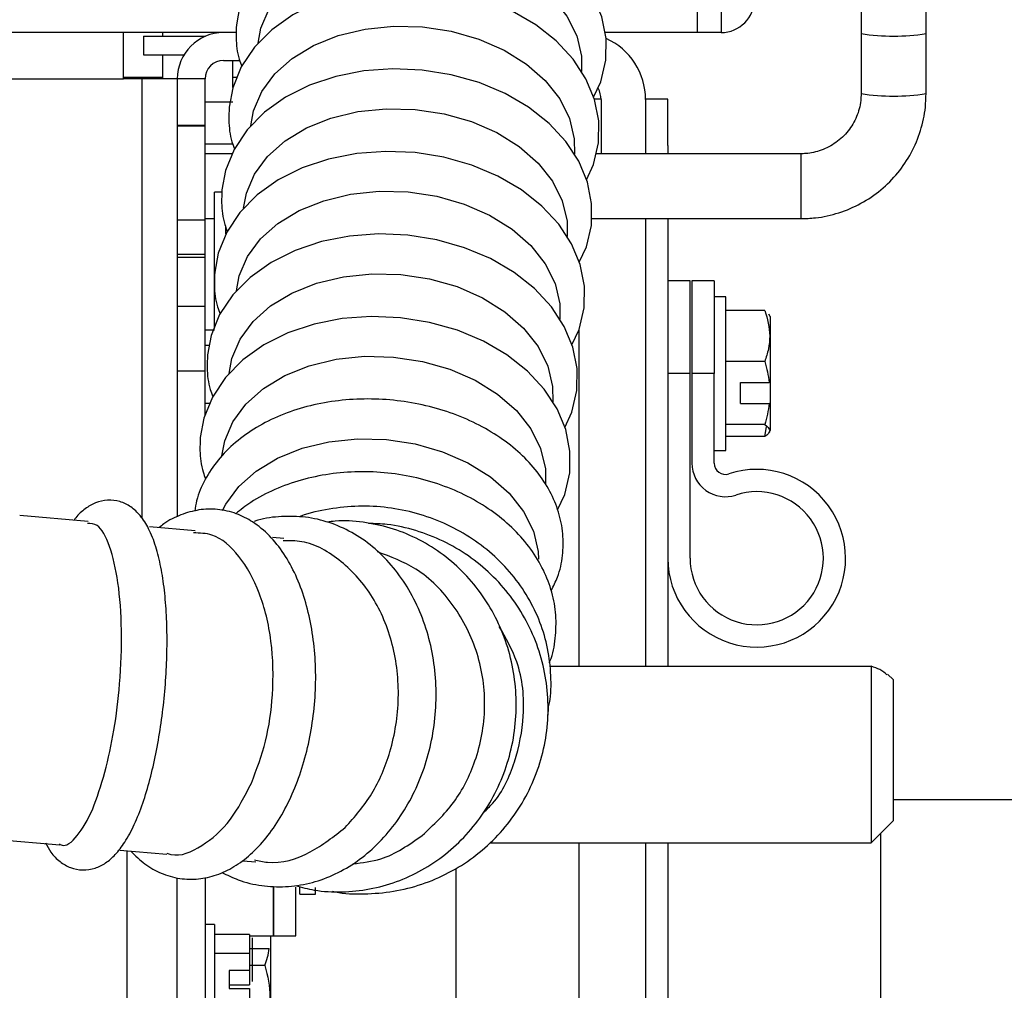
# Model space of a CAD drawing. Header units: inches. Extents: x 170 to 284, y 215 to 248.
# Tile 66 of 202: x 182.4361 to 182.5261, y 224.3385 to 224.4272. Entities that reach past the tile are written whole.
import ezdxf

# ---------------------------------------------------------------- set-up
doc = ezdxf.new("R2010")
doc.units = ezdxf.units.IN
doc.header["$LTSCALE"] = 0.25
doc.header["$MEASUREMENT"] = 0
doc.layers.add('ANNOTATIONS', color=1, linetype='Continuous')
doc.layers.add('RH BENCH MOUNT', color=7, linetype='Continuous')
doc.styles.add('ARIAL', font='arial.ttf', dxfattribs={"height": 0.09375})
doc.dimstyles.new('STANDARD$0', dxfattribs={"dimtxt": 0.09375, "dimasz": 0.09375, "dimexe": 0.03125, "dimexo": 0.046875, "dimgap": 0.09, "dimtad": 0, "dimtih": 1, "dimtoh": 1, "dimdec": 4, "dimzin": 0, "dimdsep": 46, "dimtxsty": 'ARIAL', "dimcen": 0.09, "dimadec": 0, "dimazin": 0, "dimtfac": 1, "dimtdec": 4, "dimtofl": 0, "dimtmove": 0, "dimatfit": 1, "dimfxl": 1, "dimtolj": 1, "dimtzin": 0, "dimarcsym": 0})

# ---------------------------------------------------------------- blocks, each defined once
blk = doc.blocks.new('*D34')
at = {"layer": 'ANNOTATIONS', "color": 0, "lineweight": -2, "transparency": 16777216}
for p, q in [((182.0619612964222, 225.1031551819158), (182.0619612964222, 225.3047460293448)), ((182.6176742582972, 224.2929873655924), (182.6176742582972, 225.3047460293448)), ((181.9682112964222, 225.2734960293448), (181.8744612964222, 225.2734960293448)), ((182.7114242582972, 225.2734960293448), (182.8051742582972, 225.2734960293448))]:
    blk.add_line(p, q, dxfattribs=at)
at = {"layer": 'ANNOTATIONS', "color": 0, "transparency": 16777216}
for points in [[(181.9682112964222, 225.2891210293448), (181.9682112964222, 225.2578710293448), (182.0619612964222, 225.2734960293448)], [(182.7114242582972, 225.2891210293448), (182.7114242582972, 225.2578710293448), (182.6176742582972, 225.2734960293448)]]:
    blk.add_solid(points, dxfattribs=at)
at = {"layer": 'defpoints', "color": 0, "transparency": 16777216}
for p in [(182.6176742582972, 225.2734960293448), (182.0619612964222, 225.0562801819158), (182.6176742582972, 224.2461123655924)]:
    blk.add_point(p, dxfattribs=at)
at = {"layer": 'ANNOTATIONS', "color": 0, "transparency": 16777216, "insert": (183.0954961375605, 225.2734960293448), "char_height": 0.09375, "attachment_point": 5, "style": 'ARIAL'}
blk.add_mtext('\\A1;24 1/2"', dxfattribs=at)

msp = doc.modelspace()

# ---------------------------------------------------------------- linework, layer by layer
at = {"layer": 'RH BENCH MOUNT'}
for p, q in [((182.5129843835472, 224.4320569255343), (182.5129843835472, 224.425942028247)), ((182.5189184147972, 224.425942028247), (182.5189184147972, 224.4320569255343)), ((182.4979933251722, 224.4290850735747), (182.4979933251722, 224.4260400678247)), ((182.5001906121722, 224.4280678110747), (182.5001906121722, 224.4260400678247)), ((182.4455873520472, 224.4260400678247), (182.2811299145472, 224.4260400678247)), ((182.455890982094, 224.4260400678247), (182.4455873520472, 224.4260400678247)), ((182.4455873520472, 224.4218014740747), (182.4455873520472, 224.4260400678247)), ((182.4474218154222, 224.4257009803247), (182.4474218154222, 224.4240055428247)), ((182.4474218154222, 224.4257009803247), (182.4530815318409, 224.4257009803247)), ((182.4491511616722, 224.4260400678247), (182.4491511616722, 224.4257009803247)), ((182.4979933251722, 224.4260400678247), (182.4895758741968, 224.4260400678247)), ((182.5001906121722, 224.4260400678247), (182.4979933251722, 224.4260400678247)), ((182.5129843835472, 224.425942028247), (182.5129843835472, 224.4204623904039)), ((182.5189184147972, 224.4204623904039), (182.5189184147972, 224.425942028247)), ((182.4474218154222, 224.4240055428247), (182.4511222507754, 224.4240055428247)), ((182.4491511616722, 224.4240055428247), (182.4491511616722, 224.4218014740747)), ((182.4547427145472, 224.4234969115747), (182.4562003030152, 224.4234969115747)), ((182.4555938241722, 224.4210259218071), (182.4555938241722, 224.4234969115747)), ((182.2811299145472, 224.4218014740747), (182.4455873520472, 224.4218014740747)), ((182.4455873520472, 224.4219631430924), (182.4491511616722, 224.4219631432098)), ((182.4472827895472, 224.4218014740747), (182.4455873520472, 224.4218014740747)), ((182.4505041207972, 224.4218014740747), (182.4472827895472, 224.4218014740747)), ((182.4472827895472, 224.3816200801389), (182.4472827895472, 224.4218014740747)), ((182.4530472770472, 224.4218014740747), (182.4505041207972, 224.4218014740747)), ((182.4505041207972, 224.4218014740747), (182.4505041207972, 224.3817758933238)), ((182.4530472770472, 224.4175628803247), (182.4530472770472, 224.4218014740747)), ((182.4555938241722, 224.4219631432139), (182.4559720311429, 224.4219631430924)), ((182.4892197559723, 224.4199625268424), (182.4886157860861, 224.4199625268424)), ((182.4892200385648, 224.4199286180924), (182.4892200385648, 224.4149636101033)), ((182.4953236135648, 224.4199625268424), (182.4932890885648, 224.4199625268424)), ((182.4932890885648, 224.4199286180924), (182.4932890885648, 224.4149636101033)), ((182.4953236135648, 224.4157239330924), (182.4953236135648, 224.4199625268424)), ((182.4555938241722, 224.4196753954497), (182.4530472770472, 224.4196753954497)), ((182.4505041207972, 224.4175628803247), (182.4530472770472, 224.4175628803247)), ((182.4530472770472, 224.4174728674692), (182.4505041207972, 224.4174728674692)), ((182.4530472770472, 224.3910793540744), (182.4530472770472, 224.4175628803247)), ((182.4530472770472, 224.4158595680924), (182.4555733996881, 224.4158595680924)), ((182.4953236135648, 224.4157239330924), (182.4953236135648, 224.4149636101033)), ((182.4555319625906, 224.4149636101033), (182.4530472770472, 224.4149636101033)), ((182.5074742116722, 224.4149636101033), (182.4887672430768, 224.4149636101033)), ((182.5074742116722, 224.4149636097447), (182.5074742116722, 224.409029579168)), ((182.4545792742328, 224.4114423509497), (182.4538949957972, 224.4114423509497)), ((182.4538949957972, 224.3990055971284), (182.4538949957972, 224.4114423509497)), ((182.4505041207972, 224.408922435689), (182.4530472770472, 224.408922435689)), ((182.4530472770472, 224.4090295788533), (182.4538949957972, 224.4090295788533)), ((182.4549461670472, 224.4076413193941), (182.4549461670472, 224.4083011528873)), ((182.4883450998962, 224.4090295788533), (182.5074742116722, 224.4090295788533)), ((182.4932890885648, 224.4090295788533), (182.4932890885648, 224.3681199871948)), ((182.4953236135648, 224.4090295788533), (182.4953236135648, 224.3972436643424)), ((182.4505041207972, 224.4057911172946), (182.4530472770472, 224.4057911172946)), ((182.4505041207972, 224.4055252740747), (182.4530472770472, 224.4055252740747)), ((182.4973581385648, 224.4033472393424), (182.4953236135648, 224.4033472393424)), ((182.4973581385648, 224.3948700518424), (182.4973581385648, 224.4033472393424)), ((182.4995622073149, 224.4033472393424), (182.4975276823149, 224.4033472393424)), ((182.4975276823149, 224.4033472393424), (182.4975276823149, 224.3948700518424)), ((182.4995622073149, 224.4033472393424), (182.4995622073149, 224.3948700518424)), ((182.5006133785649, 224.4018891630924), (182.4995622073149, 224.4018891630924)), ((182.5006133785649, 224.3878509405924), (182.5006133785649, 224.4018891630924)), ((182.4530472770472, 224.4009984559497), (182.4505041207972, 224.4009984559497)), ((182.5041737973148, 224.4006319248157), (182.5006133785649, 224.4006319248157)), ((182.5046824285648, 224.4000723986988), (182.5045631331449, 224.4002871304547)), ((182.5046824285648, 224.4000723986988), (182.5046824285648, 224.3941131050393)), ((182.4530472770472, 224.3988662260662), (182.4538949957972, 224.3988662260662)), ((182.4871855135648, 224.3988202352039), (182.4871855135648, 224.3681199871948)), ((182.4530472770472, 224.397481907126), (182.453434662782, 224.397481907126)), ((182.4953236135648, 224.3972436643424), (182.4953236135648, 224.3948700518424)), ((182.5041737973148, 224.3959699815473), (182.5006133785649, 224.3959699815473)), ((182.4505041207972, 224.3951322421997), (182.4530472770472, 224.3951322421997)), ((182.4973581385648, 224.3948700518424), (182.4953236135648, 224.3948700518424)), ((182.4953236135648, 224.3948700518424), (182.4953236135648, 224.3779919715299)), ((182.4973581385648, 224.3779919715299), (182.4973581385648, 224.3948700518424)), ((182.4995622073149, 224.3948700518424), (182.4975276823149, 224.3948700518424)), ((182.4975276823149, 224.3948700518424), (182.4975276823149, 224.3866695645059)), ((182.4995622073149, 224.3866695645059), (182.4995622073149, 224.3948700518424)), ((182.5019697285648, 224.3940471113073), (182.5045753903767, 224.3940471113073)), ((182.5019697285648, 224.3921309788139), (182.5019697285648, 224.3940471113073)), ((182.5046824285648, 224.3941131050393), (182.5046824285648, 224.3921969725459)), ((182.4534794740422, 224.3921503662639), (182.4530472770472, 224.3921503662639)), ((182.5019697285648, 224.3921309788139), (182.5045753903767, 224.3921309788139)), ((182.5046824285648, 224.3921969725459), (182.5046824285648, 224.389667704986)), ((182.5041737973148, 224.3902081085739), (182.5006133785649, 224.3902081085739)), ((182.5041737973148, 224.3891081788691), (182.5043360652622, 224.3899981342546)), ((182.5045631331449, 224.3894529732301), (182.5046824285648, 224.389667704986)), ((182.5041737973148, 224.3891081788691), (182.5006133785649, 224.3891081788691)), ((182.4995622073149, 224.3878509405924), (182.5006133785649, 224.3878509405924)), ((182.4423661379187, 224.3813563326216), (182.4361072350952, 224.3819039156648)), ((182.4521301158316, 224.3805020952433), (182.4479609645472, 224.3808668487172)), ((182.4602511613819, 224.3797915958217), (182.4591904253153, 224.3798843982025)), ((182.4953236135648, 224.3779919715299), (182.4953236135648, 224.3681199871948)), ((182.4845327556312, 224.3681199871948), (182.5139134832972, 224.3681199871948)), ((182.5139134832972, 224.3681199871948), (182.5139134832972, 224.3519799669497)), ((182.5159480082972, 224.3668659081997), (182.5154052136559, 224.367408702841)), ((182.5159480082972, 224.3618293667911), (182.5159480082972, 224.3668659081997)), ((182.5159480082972, 224.3540144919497), (182.5159480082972, 224.3618293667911)), ((182.5807815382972, 224.3559088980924), (182.5159480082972, 224.3559088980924)), ((182.5139134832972, 224.3519799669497), (182.5159480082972, 224.3540144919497)), ((182.5147612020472, 224.3528276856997), (182.5147612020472, 224.3240346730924)), ((182.4335104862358, 224.3523476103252), (182.4397679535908, 224.3518001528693)), ((182.4791405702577, 224.3519799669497), (182.5139134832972, 224.3519799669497)), ((182.4871855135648, 224.3519799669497), (182.4871855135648, 224.1517782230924)), ((182.4932890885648, 224.3519799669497), (182.4932890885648, 224.1517782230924)), ((182.4953236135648, 224.3519799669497), (182.4953236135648, 224.3067412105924)), ((182.4452482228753, 224.3513206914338), (182.4495566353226, 224.3509437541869)), ((182.4459264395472, 224.324783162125), (182.4459264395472, 224.3512613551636)), ((182.4564847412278, 224.3503376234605), (182.4576672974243, 224.3502341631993)), ((182.4759956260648, 224.3306468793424), (182.4759956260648, 224.3496198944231)), ((182.4505041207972, 224.3235941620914), (182.4505041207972, 224.348792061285)), ((182.4530472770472, 224.3488202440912), (182.4530472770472, 224.3235941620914)), ((182.4592864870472, 224.3479880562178), (182.4592864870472, 224.3434858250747)), ((182.4616940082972, 224.3472920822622), (182.4616940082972, 224.3479483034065)), ((182.4592864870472, 224.3434858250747), (182.4592864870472, 224.3478840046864)), ((182.4613210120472, 224.3434858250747), (182.4613210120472, 224.3479272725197)), ((182.4616940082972, 224.3472920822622), (182.4631181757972, 224.3472920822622)), ((182.4631181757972, 224.3472920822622), (182.4631181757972, 224.3479057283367)), ((182.4538949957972, 224.3445064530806), (182.4530472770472, 224.3445064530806)), ((182.4538949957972, 224.3445064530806), (182.4538949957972, 224.3397178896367)), ((182.4571163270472, 224.343602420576), (182.4538949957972, 224.343602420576)), ((182.4571163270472, 224.343602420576), (182.4571163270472, 224.3418716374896)), ((182.4571163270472, 224.3434858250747), (182.4592864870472, 224.3434858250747)), ((182.4590152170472, 224.3434858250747), (182.4590152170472, 224.3421814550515)), ((182.4592864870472, 224.3434858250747), (182.4613210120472, 224.3434858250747)), ((182.4573875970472, 224.3416743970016), (182.4573875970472, 224.3432930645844)), ((182.4571163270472, 224.3418716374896), (182.4538949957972, 224.3418716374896)), ((182.4571163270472, 224.3423086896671), (182.458908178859, 224.3423086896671)), ((182.4571163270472, 224.3418716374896), (182.4571163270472, 224.3403126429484)), ((182.4573875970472, 224.3405379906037), (182.4573875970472, 224.3416743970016)), ((182.4590152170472, 224.3421814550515), (182.4590152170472, 224.3344473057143)), ((182.4585065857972, 224.3407538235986), (182.4571163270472, 224.3407538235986)), ((182.4571163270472, 224.3403126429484), (182.4552513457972, 224.3403126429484)), ((182.4552513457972, 224.3403126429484), (182.4552513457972, 224.3386549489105)), ((182.4571163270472, 224.3403126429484), (182.4571163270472, 224.3389985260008)), ((182.4573875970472, 224.3393089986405), (182.4573875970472, 224.3405379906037)), ((182.4538949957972, 224.3397178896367), (182.4538949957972, 224.3331470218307)), ((182.4552513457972, 224.3389985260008), (182.4571163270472, 224.3389985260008)), ((182.4552513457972, 224.3386549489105), (182.4571163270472, 224.3386549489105)), ((182.4571163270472, 224.3386549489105), (182.4571163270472, 224.3370959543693))]:
    msp.add_line(p, q, dxfattribs=at)
at = {"layer": 'RH BENCH MOUNT', "flags": 128}
for points in [[(182.4885460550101, 224.420130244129), (182.4892030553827, 224.4215341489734), (182.4896575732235, 224.4235085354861), (182.4896826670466, 224.4255023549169), (182.4892923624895, 224.4274675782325), (182.4885036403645, 224.4293646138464), (182.4873314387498, 224.4311612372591), (182.4857951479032, 224.4328198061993), (182.4839270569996, 224.4342977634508), (182.4817743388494, 224.4355540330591), (182.4793945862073, 224.4365547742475), (182.4768513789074, 224.4372748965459), (182.4742079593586, 224.437698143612), (182.4715281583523, 224.4378146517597), (182.4688760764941, 224.4376203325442), (182.4663152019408, 224.4371166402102), (182.4639071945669, 224.4363101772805), (182.4617125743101, 224.4352129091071), (182.4597928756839, 224.4338451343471), (182.4582078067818, 224.4322392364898), (182.4570097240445, 224.4304436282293), (182.4562338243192, 224.4285208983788), (182.4559083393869, 224.4267585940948), (182.4559083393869, 224.4267585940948)], [(182.4578875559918, 224.425064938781), (182.4581426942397, 224.4264407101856), (182.4588903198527, 224.4281957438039), (182.4600807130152, 224.4298085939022), (182.4616756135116, 224.4312274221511), (182.4636237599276, 224.4324066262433), (182.4658625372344, 224.4333083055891), (182.4683199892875, 224.4339034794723), (182.4709171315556, 224.4341730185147), (182.4735704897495, 224.4341082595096)], [(182.4735704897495, 224.4341082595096), (182.4761947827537, 224.4337112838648), (182.4787056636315, 224.4329948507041), (182.4810224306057, 224.4319819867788), (182.4830706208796, 224.4307052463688), (182.4847844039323, 224.4292056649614), (182.4861086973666, 224.427531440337), (182.4870009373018, 224.4257363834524), (182.4874324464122, 224.423878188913), (182.4874448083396, 224.4224790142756)], [(182.4878859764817, 224.4125855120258), (182.4885429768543, 224.4139894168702), (182.4889974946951, 224.4159638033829), (182.4890225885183, 224.4179576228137), (182.4886322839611, 224.4199228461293), (182.4878435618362, 224.4218198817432), (182.4866713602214, 224.423616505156), (182.4851350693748, 224.4252750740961), (182.4832669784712, 224.4267530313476), (182.4811142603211, 224.4280093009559), (182.4787345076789, 224.4290100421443), (182.476191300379, 224.4297301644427), (182.4735478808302, 224.4301534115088), (182.470868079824, 224.4302699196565), (182.4682159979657, 224.4300756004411), (182.4656551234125, 224.429571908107), (182.4632471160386, 224.4287654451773), (182.4610524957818, 224.4276681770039), (182.4591327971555, 224.426300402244), (182.4575477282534, 224.4246945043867), (182.4563496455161, 224.4228988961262), (182.4555737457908, 224.4209761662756), (182.4552482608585, 224.4192138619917), (182.4552482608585, 224.4192138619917)], [(182.4572274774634, 224.4175202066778), (182.4574826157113, 224.4188959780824), (182.4582302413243, 224.4206510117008), (182.4594206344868, 224.422263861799), (182.4610155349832, 224.4236826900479), (182.4629636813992, 224.4248618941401), (182.4652024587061, 224.4257635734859), (182.4676599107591, 224.4263587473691), (182.4702570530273, 224.4266282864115), (182.4729104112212, 224.4265635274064)], [(182.4729104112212, 224.4265635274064), (182.4755347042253, 224.4261665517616), (182.4780455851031, 224.4254501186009), (182.4803623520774, 224.4244372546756), (182.4824105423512, 224.4231605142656), (182.484124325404, 224.4216609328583), (182.4854486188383, 224.4199867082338), (182.4863408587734, 224.4181916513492), (182.4867723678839, 224.4163334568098), (182.4867847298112, 224.4149342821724)], [(182.4872258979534, 224.4050407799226), (182.487882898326, 224.4064446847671), (182.4883374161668, 224.4084190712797), (182.4883625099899, 224.4104128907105), (182.4879722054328, 224.4123781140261), (182.4871834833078, 224.41427514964), (182.486011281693, 224.4160717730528), (182.4844749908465, 224.417730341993), (182.4826068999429, 224.4192082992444), (182.4804541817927, 224.4204645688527), (182.4780744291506, 224.4214653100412), (182.4755312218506, 224.4221854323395), (182.4728878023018, 224.4226086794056), (182.4702080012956, 224.4227251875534), (182.4675559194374, 224.4225308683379), (182.4649950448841, 224.4220271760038), (182.4625870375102, 224.4212207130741), (182.4603924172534, 224.4201234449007), (182.4584727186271, 224.4187556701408), (182.456887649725, 224.4171497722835), (182.4556895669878, 224.415354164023), (182.4549136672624, 224.4134314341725), (182.4545881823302, 224.4116691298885), (182.4545881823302, 224.4116691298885)], [(182.4565673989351, 224.4099754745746), (182.4568225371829, 224.4113512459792), (182.4575701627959, 224.4131062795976), (182.4587605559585, 224.4147191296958), (182.4603554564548, 224.4161379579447), (182.4623036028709, 224.4173171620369), (182.4645423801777, 224.4182188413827), (182.4669998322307, 224.4188140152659), (182.4695969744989, 224.4190835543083), (182.4722503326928, 224.4190187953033)], [(182.4722503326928, 224.4190187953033), (182.4748746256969, 224.4186218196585), (182.4773855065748, 224.4179053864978), (182.479702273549, 224.4168925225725), (182.4817504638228, 224.4156157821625), (182.4834642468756, 224.4141162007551), (182.4847885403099, 224.4124419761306), (182.4856807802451, 224.410646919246), (182.4861122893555, 224.4087887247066), (182.4861246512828, 224.4073895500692)], [(182.486565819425, 224.3974960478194), (182.4872228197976, 224.3988999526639), (182.4876773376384, 224.4008743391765), (182.4877024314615, 224.4028681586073), (182.4873121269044, 224.4048333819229), (182.4865234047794, 224.4067304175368), (182.4853512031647, 224.4085270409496), (182.4838149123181, 224.4101856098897), (182.4819468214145, 224.4116635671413), (182.4797941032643, 224.4129198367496), (182.4774143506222, 224.413920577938), (182.4748711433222, 224.4146407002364), (182.4722277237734, 224.4150639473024), (182.4695479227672, 224.4151804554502), (182.466895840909, 224.4149861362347), (182.4643349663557, 224.4144824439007), (182.4619269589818, 224.413675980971), (182.459732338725, 224.4125787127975), (182.4578126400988, 224.4112109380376), (182.4562275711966, 224.4096050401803), (182.4550294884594, 224.4078094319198), (182.454253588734, 224.4058867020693), (182.4539281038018, 224.4041243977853), (182.4539281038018, 224.4041243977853)], [(182.4559073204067, 224.4024307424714), (182.4561624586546, 224.403806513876), (182.4569100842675, 224.4055615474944), (182.4581004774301, 224.4071743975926), (182.4596953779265, 224.4085932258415), (182.4616435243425, 224.4097724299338), (182.4638823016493, 224.4106741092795), (182.4663397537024, 224.4112692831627), (182.4689368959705, 224.4115388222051), (182.4715902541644, 224.4114740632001)], [(182.4715902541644, 224.4114740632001), (182.4742145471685, 224.4110770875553), (182.4767254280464, 224.4103606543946), (182.4790421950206, 224.4093477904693), (182.4810903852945, 224.4080710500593), (182.4828041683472, 224.4065714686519), (182.4841284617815, 224.4048972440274), (182.4850207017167, 224.4031021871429), (182.4854522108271, 224.4012439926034), (182.4854645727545, 224.399844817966)], [(182.4859057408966, 224.3899513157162), (182.4865627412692, 224.3913552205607), (182.48701725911, 224.3933296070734), (182.4870423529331, 224.3953234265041), (182.486652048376, 224.3972886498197), (182.4858633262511, 224.3991856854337), (182.4846911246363, 224.4009823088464), (182.4831548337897, 224.4026408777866), (182.4812867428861, 224.4041188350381), (182.479134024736, 224.4053751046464), (182.4767542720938, 224.4063758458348), (182.4742110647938, 224.4070959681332), (182.4715676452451, 224.4075192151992), (182.4688878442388, 224.407635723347), (182.4662357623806, 224.4074414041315), (182.4636748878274, 224.4069377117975), (182.4612668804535, 224.4061312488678), (182.4590722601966, 224.4050339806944), (182.4571525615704, 224.4036662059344), (182.4555674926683, 224.4020603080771), (182.454369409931, 224.4002646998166), (182.4535935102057, 224.3983419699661), (182.4532680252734, 224.3965796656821), (182.4532680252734, 224.3965796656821)], [(182.4552472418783, 224.3948860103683), (182.4555023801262, 224.3962617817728), (182.4562500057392, 224.3980168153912), (182.4574403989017, 224.3996296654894), (182.4590352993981, 224.4010484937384), (182.4609834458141, 224.4022276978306), (182.463222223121, 224.4031293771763), (182.465679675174, 224.4037245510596), (182.4682768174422, 224.4039940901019), (182.4709301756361, 224.4039293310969)], [(182.4709301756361, 224.4039293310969), (182.4735544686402, 224.4035323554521), (182.476065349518, 224.4028159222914), (182.4783821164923, 224.4018030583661), (182.4804303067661, 224.4005263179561), (182.4821440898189, 224.3990267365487), (182.4834683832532, 224.3973525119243), (182.4843606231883, 224.3955574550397), (182.4847921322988, 224.3936992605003), (182.4848044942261, 224.3923000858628)], [(182.4852456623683, 224.3824065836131), (182.4859026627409, 224.3838104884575), (182.4863571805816, 224.3857848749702), (182.4863822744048, 224.3877786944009), (182.4859919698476, 224.3897439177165), (182.4852032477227, 224.3916409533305), (182.4840310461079, 224.3934375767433), (182.4824947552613, 224.3950961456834), (182.4806266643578, 224.3965741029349), (182.4784739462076, 224.3978303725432), (182.4760941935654, 224.3988311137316), (182.4735509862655, 224.39955123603), (182.4709075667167, 224.3999744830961), (182.4682277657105, 224.4000909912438), (182.4655756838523, 224.3998966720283), (182.463014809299, 224.3993929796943), (182.4606068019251, 224.3985865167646), (182.4584121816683, 224.3974892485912), (182.456492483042, 224.3961214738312), (182.4549074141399, 224.3945155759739), (182.4537093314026, 224.3927199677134), (182.4529334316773, 224.3907972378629), (182.452607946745, 224.3890349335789), (182.452607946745, 224.3890349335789)], [(182.4545871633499, 224.3873412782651), (182.4548423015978, 224.3887170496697), (182.4555899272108, 224.390472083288), (182.4567803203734, 224.3920849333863), (182.4583752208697, 224.3935037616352), (182.4603233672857, 224.3946829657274), (182.4625621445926, 224.3955846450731), (182.4650195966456, 224.3961798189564), (182.4676167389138, 224.3964493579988), (182.4702700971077, 224.3963845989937)], [(182.4702700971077, 224.3963845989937), (182.4728943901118, 224.3959876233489), (182.4754052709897, 224.3952711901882), (182.4777220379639, 224.3942583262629), (182.4797702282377, 224.3929815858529), (182.4814840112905, 224.3914820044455), (182.4828083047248, 224.3898077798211), (182.48370054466, 224.3880127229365), (182.4841320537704, 224.386154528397), (182.4841444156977, 224.3847553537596)], [(182.4546260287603, 224.3823471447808), (182.4549298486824, 224.3829273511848), (182.456120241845, 224.3845402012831), (182.4577151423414, 224.385959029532), (182.4596632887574, 224.3871382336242), (182.4619020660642, 224.38803991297), (182.4643595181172, 224.3886350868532), (182.4669566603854, 224.3889046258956), (182.4696100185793, 224.3888398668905)], [(182.4696100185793, 224.3888398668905), (182.4722343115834, 224.3884428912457), (182.4747451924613, 224.387726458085), (182.4770619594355, 224.3867135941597), (182.4791101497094, 224.3854368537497), (182.4808239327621, 224.3839372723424), (182.4821482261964, 224.3822630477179), (182.4830404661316, 224.3804679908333), (182.483471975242, 224.3786097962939), (182.4835117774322, 224.3778985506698)], [(182.4844033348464, 224.363647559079), (182.4844147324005, 224.3642691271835), (182.4844130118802, 224.3645106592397)]]:
    msp.add_lwpolyline(points, dxfattribs=at)
at = {"layer": 'RH BENCH MOUNT'}
msp.add_circle((182.3634185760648, 224.2365500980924), 0.1207999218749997, dxfattribs=at)
for centre, radius, start, end in [((182.5001906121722, 224.4290850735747), 0.00304500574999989, 270, 0), ((182.4547427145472, 224.4218014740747), 0.004238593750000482, 90.00000000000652, 180), ((182.4871855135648, 224.4199286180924), 0.006103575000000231, 0, 65.71270883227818), ((182.5159513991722, 224.4451046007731), 0.01939090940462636, 261.1985614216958, 278.801438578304), ((182.4547427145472, 224.4218014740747), 0.001695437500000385, 90.00000000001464, 180), ((182.4871855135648, 224.4199286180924), 0.002034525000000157, 0, 29.89028017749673), ((182.5159513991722, 224.4396249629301), 0.01939090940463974, 261.1985614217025, 278.8014385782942), ((182.5005794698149, 224.3866695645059), 0.003051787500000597, 180, 288.2729145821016), ((182.5005794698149, 224.3866695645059), 0.00101726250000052, 180, 288.2729145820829), ((182.5034447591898, 224.3779919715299), 0.008121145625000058, 179.9999999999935, 108.2729145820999), ((182.5034447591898, 224.3779919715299), 0.00608662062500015, 179.9999999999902, 108.2729145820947)]:
    msp.add_arc(centre, radius, start, end, dxfattribs=at)
for points, knots in [([(182.4559083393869, 224.4267585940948), (182.4558911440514, 224.4263645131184), (182.4558451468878, 224.4253103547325), (182.4559882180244, 224.4240191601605), (182.4563112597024, 224.4231732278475), (182.4563918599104, 224.4229621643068)], [0, 0, 0, 0, 0.3094222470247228, 0.8276980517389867, 0.9999999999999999, 0.9999999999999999, 0.9999999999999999, 0.9999999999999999]), ([(182.5074742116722, 224.4090295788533), (182.5079186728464, 224.4090450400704), (182.5090950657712, 224.4090859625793), (182.5109727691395, 224.4095065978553), (182.5130039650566, 224.4103711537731), (182.5148324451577, 224.4116141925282), (182.5163891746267, 224.4131817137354), (182.5176188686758, 224.4150181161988), (182.5184686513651, 224.4170546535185), (182.5188676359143, 224.418904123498), (182.5189049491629, 224.4200491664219), (182.5189184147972, 224.4204623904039)], [0, 0, 0, 0, 0.07425922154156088, 0.1965481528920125, 0.3189566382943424, 0.4413625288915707, 0.5637619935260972, 0.6861524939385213, 0.808532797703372, 0.9309031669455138, 1, 1, 1, 1]), ([(182.5129843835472, 224.4204623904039), (182.5129767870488, 224.4202489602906), (182.5129511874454, 224.4195297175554), (182.5126257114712, 224.4183262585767), (182.511846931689, 224.4170001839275), (182.5107277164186, 224.4159362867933), (182.5093846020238, 224.4152350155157), (182.508255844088, 224.4149833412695), (182.5076239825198, 224.4149673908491), (182.5074742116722, 224.4149636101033)], [0, 0, 0, 0, 0.07436800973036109, 0.2506143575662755, 0.4273024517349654, 0.6039355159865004, 0.7804889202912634, 0.947969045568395, 1, 1, 1, 1]), ([(182.4552482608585, 224.4192138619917), (182.455231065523, 224.4188197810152), (182.4551850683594, 224.4177656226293), (182.455328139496, 224.4164744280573), (182.4556511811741, 224.4156284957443), (182.455731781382, 224.4154174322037)], [0, 0, 0, 0, 0.3094222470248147, 0.8276980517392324, 0.9999999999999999, 0.9999999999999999, 0.9999999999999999, 0.9999999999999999]), ([(182.4545881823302, 224.4116691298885), (182.4545709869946, 224.411275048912), (182.4545249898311, 224.4102208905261), (182.4546680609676, 224.4089296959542), (182.4549911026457, 224.4080837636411), (182.4550717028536, 224.4078727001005)], [0, 0, 0, 0, 0.3094222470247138, 0.8276980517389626, 1, 1, 1, 1]), ([(182.4539281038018, 224.4041243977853), (182.4539109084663, 224.4037303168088), (182.4538649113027, 224.402676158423), (182.4540079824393, 224.401384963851), (182.4543310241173, 224.4005390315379), (182.4544116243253, 224.4003279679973)], [0, 0, 0, 0, 0.309422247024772, 0.8276980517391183, 1, 1, 1, 1]), ([(182.5041737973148, 224.4006319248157), (182.5044516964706, 224.3998695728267), (182.5046286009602, 224.3990965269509), (182.5046294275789, 224.3979089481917), (182.5045860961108, 224.3975137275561), (182.5044275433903, 224.3967360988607), (182.5043128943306, 224.3963515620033), (182.5041737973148, 224.3959699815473)], [0, 0, 0, 0, 0.5000000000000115, 0.5000000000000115, 0.7500000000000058, 0.7500000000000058, 1, 1, 1, 1]), ([(182.4532680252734, 224.3965796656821), (182.4532508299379, 224.3961855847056), (182.4532048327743, 224.3951314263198), (182.4533479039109, 224.3938402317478), (182.453670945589, 224.3929942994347), (182.4537515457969, 224.3927832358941)], [0, 0, 0, 0, 0.3094222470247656, 0.8276980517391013, 1, 1, 1, 1]), ([(182.4846641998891, 224.3750298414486), (182.4848726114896, 224.3754369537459), (182.4853946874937, 224.3764567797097), (182.4857578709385, 224.3782263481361), (182.4857950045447, 224.3802331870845), (182.4853965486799, 224.3822156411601), (182.4846008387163, 224.3841255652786), (182.4834208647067, 224.3859298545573), (182.4818789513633, 224.3875918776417), (182.4800061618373, 224.3890718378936), (182.4778478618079, 224.3903303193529), (182.4754607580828, 224.3913335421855), (182.4729075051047, 224.3920561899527), (182.4702527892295, 224.3924811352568), (182.4675612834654, 224.3925982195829), (182.4648976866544, 224.3924033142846), (182.4623257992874, 224.3918979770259), (182.4599081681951, 224.3910891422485), (182.4577059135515, 224.389989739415), (182.4557819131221, 224.3886202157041), (182.4541877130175, 224.3870136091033), (182.4530001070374, 224.3852118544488), (182.4523024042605, 224.3836141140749), (182.4521468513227, 224.3826172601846), (182.4520968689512, 224.3822969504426)], [0, 0, 0, 0, 0.03066327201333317, 0.07681222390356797, 0.1223106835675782, 0.1675885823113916, 0.2130756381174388, 0.2591750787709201, 0.3060154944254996, 0.3534722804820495, 0.4013074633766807, 0.4493112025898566, 0.4973430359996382, 0.5453816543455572, 0.5934486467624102, 0.6415786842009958, 0.6898061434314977, 0.7381625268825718, 0.7866425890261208, 0.8351247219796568, 0.8833655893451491, 0.9310296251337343, 0.9778383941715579, 1, 1, 1, 1]), ([(182.5041737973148, 224.3902081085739), (182.5044516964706, 224.3900282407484), (182.5046286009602, 224.3898458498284), (182.5046294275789, 224.389565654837), (182.5045860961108, 224.3894724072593), (182.5044275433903, 224.3892889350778), (182.5043128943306, 224.3891982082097), (182.5041737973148, 224.3891081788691)], [0, 0, 0, 0, 0.4999999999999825, 0.4999999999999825, 0.7499999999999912, 0.7499999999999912, 1, 1, 1, 1]), ([(182.452607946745, 224.3890349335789), (182.4525907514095, 224.3886408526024), (182.452544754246, 224.3875866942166), (182.4526878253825, 224.3862954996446), (182.4530108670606, 224.3854495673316), (182.4530914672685, 224.3852385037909)], [0, 0, 0, 0, 0.3094222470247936, 0.827698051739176, 0.9999999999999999, 0.9999999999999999, 0.9999999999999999, 0.9999999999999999]), ([(182.4844933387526, 224.3684552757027), (182.4845141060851, 224.3685006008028), (182.4848357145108, 224.3692025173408), (182.485075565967, 224.3706717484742), (182.4851622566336, 224.3727906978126), (182.4847835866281, 224.3749010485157), (182.4840108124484, 224.3769374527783), (182.4828481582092, 224.3788625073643), (182.4813233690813, 224.3806336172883), (182.479468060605, 224.3822089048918), (182.4773264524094, 224.3835477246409), (182.4749524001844, 224.3846148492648), (182.4724067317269, 224.3853826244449), (182.4697538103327, 224.3858316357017), (182.4670590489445, 224.3859505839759), (182.4643892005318, 224.3857342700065), (182.4618057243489, 224.3851884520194), (182.4593868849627, 224.3843103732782), (182.4573624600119, 224.3832745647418), (182.4562935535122, 224.3824194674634), (182.4558514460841, 224.3820657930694)], [0, 0, 0, 0, 0.004038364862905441, 0.06253919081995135, 0.1204862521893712, 0.1782265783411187, 0.2361027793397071, 0.2944622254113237, 0.3534532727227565, 0.4130252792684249, 0.4730148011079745, 0.533248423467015, 0.5936039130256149, 0.6540138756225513, 0.7144786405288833, 0.7750156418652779, 0.835642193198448, 0.8963657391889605, 0.9571361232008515, 1, 1, 1, 1]), ([(182.4384681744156, 224.3519799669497), (182.4386229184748, 224.3516851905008), (182.438966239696, 224.3510311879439), (182.4397182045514, 224.3502594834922), (182.4407136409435, 224.3496596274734), (182.4418691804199, 224.3494271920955), (182.443014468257, 224.3496126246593), (182.444021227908, 224.3501342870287), (182.4449119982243, 224.3509244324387), (182.4457685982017, 224.3520577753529), (182.4465965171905, 224.3536061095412), (182.4473602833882, 224.3555414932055), (182.4480184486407, 224.3577278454), (182.4485659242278, 224.3600923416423), (182.4490018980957, 224.3625905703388), (182.4493216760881, 224.3651701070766), (182.4495198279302, 224.367772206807), (182.4495919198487, 224.3703354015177), (182.4495351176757, 224.3727997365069), (182.4493475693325, 224.3751107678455), (182.4490260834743, 224.3772243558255), (182.448559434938, 224.3791127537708), (182.4479512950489, 224.3806686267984), (182.4472081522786, 224.3818533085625), (182.4463238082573, 224.3827005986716), (182.4452863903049, 224.3832222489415), (182.4441224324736, 224.3833624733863), (182.443003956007, 224.3831000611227), (182.442037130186, 224.3825097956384), (182.4414154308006, 224.3819669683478), (182.441124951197, 224.3815459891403), (182.4410721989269, 224.3814695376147)], [0, 0, 0, 0, 0.02613149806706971, 0.05797636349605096, 0.08640966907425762, 0.1138689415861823, 0.1425735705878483, 0.1707404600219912, 0.2016804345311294, 0.2388144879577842, 0.2823928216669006, 0.3259328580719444, 0.3679658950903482, 0.4091278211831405, 0.449830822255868, 0.4903044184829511, 0.530694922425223, 0.5711094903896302, 0.6116366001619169, 0.6524193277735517, 0.6936739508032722, 0.7357802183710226, 0.7794641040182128, 0.8177491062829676, 0.8484962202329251, 0.8765513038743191, 0.9040399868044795, 0.9324779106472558, 0.9609220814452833, 0.9929032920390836, 1, 1, 1, 1]), ([(182.4462470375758, 224.3512333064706), (182.4466695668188, 224.3508159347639), (182.4475112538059, 224.3499845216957), (182.4490369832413, 224.3491430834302), (182.4506954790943, 224.3486555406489), (182.4524305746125, 224.3486139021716), (182.4541135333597, 224.3489906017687), (182.4557215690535, 224.3497558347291), (182.4572437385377, 224.3508955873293), (182.4586612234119, 224.3524042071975), (182.4599390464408, 224.3542574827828), (182.4610381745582, 224.3564042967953), (182.4619284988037, 224.3587791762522), (182.4625907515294, 224.3613158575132), (182.463012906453, 224.3639519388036), (182.4631870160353, 224.3666253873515), (182.4631086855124, 224.369274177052), (182.4627768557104, 224.3718377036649), (182.4621929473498, 224.3742579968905), (182.4613594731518, 224.3764799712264), (182.4602799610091, 224.3784476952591), (182.4589644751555, 224.3800981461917), (182.4574907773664, 224.3813208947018), (182.4558831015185, 224.3821339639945), (182.4542126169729, 224.3825198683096), (182.4524839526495, 224.3824770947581), (182.4508237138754, 224.3819976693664), (182.44960424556, 224.3814186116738), (182.4489889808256, 224.3809038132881), (182.4488516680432, 224.3807889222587)], [0, 0, 0, 0, 0.03527735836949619, 0.07027322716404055, 0.1076606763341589, 0.1437296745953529, 0.1793197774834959, 0.2153066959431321, 0.2525271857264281, 0.2911551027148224, 0.3307415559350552, 0.3706636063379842, 0.4105023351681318, 0.450198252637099, 0.4897900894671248, 0.5293506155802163, 0.5689570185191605, 0.6086769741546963, 0.6486029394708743, 0.6888192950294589, 0.7293602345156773, 0.7700386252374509, 0.8101683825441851, 0.8448959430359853, 0.8819340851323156, 0.917825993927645, 0.9534073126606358, 0.989601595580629, 1, 1, 1, 1]), ([(182.4843995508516, 224.3643010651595), (182.4844365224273, 224.3644560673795), (182.4846663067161, 224.3654194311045), (182.484682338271, 224.3672575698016), (182.4844189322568, 224.3697384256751), (182.4837042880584, 224.372154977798), (182.4826032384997, 224.3744397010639), (182.4811302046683, 224.3765397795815), (182.4793240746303, 224.378403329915), (182.4772275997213, 224.3799844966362), (182.4748922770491, 224.381243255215), (182.4723750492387, 224.3821485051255), (182.4697399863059, 224.3826730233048), (182.4670464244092, 224.382816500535), (182.4643854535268, 224.3825225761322), (182.46256549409, 224.3821571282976), (182.461704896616, 224.381791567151), (182.4616556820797, 224.3817706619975)], [0, 0, 0, 0, 0.01438019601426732, 0.0893752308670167, 0.1643077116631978, 0.2392389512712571, 0.3142462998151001, 0.3893878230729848, 0.4646946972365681, 0.5401721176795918, 0.6158061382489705, 0.6915723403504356, 0.767442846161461, 0.8433899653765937, 0.9193842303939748, 0.9953898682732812, 1, 1, 1, 1]), ([(182.4545815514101, 224.3492828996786), (182.4550705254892, 224.3490377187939), (182.4562292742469, 224.3484567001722), (182.4582043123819, 224.3480145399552), (182.4604028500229, 224.347903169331), (182.4625910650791, 224.3482280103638), (182.4647116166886, 224.3489585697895), (182.4667198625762, 224.3500805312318), (182.4685710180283, 224.3515682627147), (182.4702212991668, 224.3533893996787), (182.4716289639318, 224.3555011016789), (182.4727573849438, 224.3578511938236), (182.4735771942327, 224.3603803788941), (182.4740672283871, 224.3630249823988), (182.4742145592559, 224.3657192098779), (182.4740141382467, 224.3683966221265), (182.4734685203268, 224.3709911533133), (182.4725879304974, 224.373437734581), (182.4713907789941, 224.3756731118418), (182.4699045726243, 224.3776372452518), (182.4681670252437, 224.3792750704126), (182.4662257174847, 224.3805418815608), (182.464137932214, 224.3814000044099), (182.4619596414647, 224.3818476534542), (182.4597650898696, 224.3818203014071), (182.4582764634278, 224.3816380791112), (182.4575681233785, 224.3813620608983), (182.4575543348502, 224.3813566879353)], [0, 0, 0, 0, 0.03036982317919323, 0.07196903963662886, 0.1132535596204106, 0.1544072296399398, 0.1956033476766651, 0.2370372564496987, 0.2788104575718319, 0.3209212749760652, 0.3632994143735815, 0.4058554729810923, 0.4485168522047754, 0.4912407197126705, 0.5340095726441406, 0.5768254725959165, 0.6196914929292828, 0.6625997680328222, 0.7055132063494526, 0.7483565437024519, 0.7910138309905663, 0.833352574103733, 0.875278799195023, 0.9167984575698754, 0.9580397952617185, 0.9991832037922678, 1, 1, 1, 1]), ([(182.4613210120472, 224.3480663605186), (182.4618848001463, 224.347916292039), (182.4632670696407, 224.3475483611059), (182.4655519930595, 224.3474423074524), (182.4680827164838, 224.3476897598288), (182.4705488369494, 224.3483684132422), (182.4728853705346, 224.3494414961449), (182.4750366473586, 224.3508877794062), (182.476949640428, 224.3526706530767), (182.4785771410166, 224.3547470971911), (182.479878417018, 224.3570662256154), (182.4808205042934, 224.3595709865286), (182.4813791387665, 224.3621993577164), (182.4815394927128, 224.3648859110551), (182.481296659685, 224.3675633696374), (182.4806559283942, 224.3701643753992), (182.4796327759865, 224.3726231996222), (182.4782525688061, 224.3748776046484), (182.4765500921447, 224.3768701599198), (182.4745685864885, 224.3785511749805), (182.472358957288, 224.3798755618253), (182.4699765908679, 224.380821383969), (182.4674855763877, 224.3813260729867), (182.4655383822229, 224.3814795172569), (182.4644572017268, 224.3813269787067), (182.4642146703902, 224.3812927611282)], [0, 0, 0, 0, 0.03120022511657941, 0.07649526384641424, 0.1217616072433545, 0.1670236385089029, 0.2123140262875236, 0.257658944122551, 0.3030746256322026, 0.3485668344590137, 0.3941326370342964, 0.439763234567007, 0.4854466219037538, 0.5311693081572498, 0.5769160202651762, 0.6226672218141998, 0.6684054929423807, 0.7141116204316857, 0.7597657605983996, 0.8053500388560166, 0.8508523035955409, 0.8962700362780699, 0.9416129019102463, 0.9869025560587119, 1, 1, 1, 1]), ([(182.4438967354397, 224.3584238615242), (182.4441916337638, 224.359681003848), (182.4447814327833, 224.3621952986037), (182.4453228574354, 224.366745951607), (182.4454889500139, 224.3714868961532), (182.4451622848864, 224.375937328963), (182.4443715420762, 224.3792636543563), (182.4433695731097, 224.3811554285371), (182.4426014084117, 224.3811626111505), (182.4423021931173, 224.3811654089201)], [0, 0, 0, 0, 0.1352814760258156, 0.2705640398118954, 0.4277376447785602, 0.584916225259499, 0.7421685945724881, 0.8995695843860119, 1, 1, 1, 1]), ([(182.464687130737, 224.3475588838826), (182.4647654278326, 224.3475402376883), (182.4657104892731, 224.3473151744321), (182.4675942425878, 224.3472742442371), (182.4702600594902, 224.347475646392), (182.4728646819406, 224.3481383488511), (182.4753318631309, 224.3491906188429), (182.4776033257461, 224.3506210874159), (182.4796217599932, 224.3523902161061), (182.4813371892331, 224.3544550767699), (182.4827068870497, 224.3567640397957), (182.4836967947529, 224.3592597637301), (182.4842822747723, 224.3618801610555), (182.484448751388, 224.3645600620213), (182.4841920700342, 224.3672328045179), (182.4835186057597, 224.3698318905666), (182.4824451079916, 224.3722926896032), (182.4809982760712, 224.3745538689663), (182.4792141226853, 224.3765595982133), (182.4771369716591, 224.3782584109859), (182.4748187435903, 224.3796139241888), (182.4723162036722, 224.3805705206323), (182.4700110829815, 224.381111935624), (182.4685501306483, 224.3811523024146), (182.4679809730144, 224.3811680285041)], [0, 0, 0, 0, 0.004357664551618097, 0.05259787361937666, 0.1008377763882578, 0.1490775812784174, 0.1973175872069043, 0.2455580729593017, 0.2937992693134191, 0.3420413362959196, 0.390284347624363, 0.4385282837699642, 0.4867730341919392, 0.5350184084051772, 0.5832641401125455, 0.6315098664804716, 0.6797553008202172, 0.7280001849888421, 0.7762443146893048, 0.824487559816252, 0.8727298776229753, 0.9209713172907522, 0.9692120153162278, 0.9999999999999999, 0.9999999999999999, 0.9999999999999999, 0.9999999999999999]), ([(182.4572840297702, 224.3574389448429), (182.4577540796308, 224.3586903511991), (182.4586941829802, 224.3611931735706), (182.4593417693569, 224.365741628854), (182.4592191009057, 224.3704939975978), (182.4581373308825, 224.3749733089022), (182.4562330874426, 224.3783365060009), (182.4540734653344, 224.3802569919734), (182.4525658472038, 224.3802951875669), (182.4519978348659, 224.3803095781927)], [0, 0, 0, 0, 0.1359968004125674, 0.2719946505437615, 0.4299980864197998, 0.5880094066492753, 0.7460981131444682, 0.9043395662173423, 1, 1, 1, 1]), ([(182.4658479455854, 224.3533812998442), (182.4667098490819, 224.3543616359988), (182.4684336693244, 224.3563223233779), (182.4701674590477, 224.3604565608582), (182.4709261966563, 224.3652143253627), (182.4703599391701, 224.3701944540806), (182.4685177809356, 224.3746111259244), (182.4655919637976, 224.3778523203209), (182.462639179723, 224.379601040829), (182.4607524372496, 224.3795925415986), (182.4601848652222, 224.3795899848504)], [0, 0, 0, 0, 0.1202924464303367, 0.2405867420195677, 0.3803893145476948, 0.5201485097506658, 0.6599212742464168, 0.7997718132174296, 0.9397671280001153, 1, 1, 1, 1]), ([(182.4728878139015, 224.3526557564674), (182.4739069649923, 224.3536113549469), (182.4759452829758, 224.3555225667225), (182.4779822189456, 224.3596117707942), (182.4788542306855, 224.3643504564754), (182.4781533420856, 224.3693719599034), (182.4759207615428, 224.3737945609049), (182.4726883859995, 224.3771236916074), (182.470008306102, 224.3781275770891), (182.4688068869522, 224.3785775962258)], [0, 0, 0, 0, 0.1316979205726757, 0.2633978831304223, 0.4164586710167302, 0.5694698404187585, 0.7224936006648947, 0.8756001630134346, 1, 1, 1, 1]), ([(182.47850113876, 224.3547596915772), (182.4787842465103, 224.3550307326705), (182.4801012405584, 224.3562915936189), (182.4814642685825, 224.3593697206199), (182.4823618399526, 224.3637867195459), (182.4819453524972, 224.3682151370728), (182.4805170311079, 224.3707132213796), (182.4799175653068, 224.3717616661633)], [0, 0, 0, 0, 0.06403962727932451, 0.2979070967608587, 0.5317763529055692, 0.8034867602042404, 0.9999999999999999, 0.9999999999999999, 0.9999999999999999, 0.9999999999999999]), ([(182.5153293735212, 224.3673328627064), (182.5151604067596, 224.3674981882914), (182.5148752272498, 224.367777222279), (182.5141919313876, 224.3680207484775), (182.5139134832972, 224.3681199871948)], [0, 0, 0, 0, 0.5924926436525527, 1, 1, 1, 1]), ([(182.4397352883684, 224.3518987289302), (182.4397910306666, 224.3518602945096), (182.4402835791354, 224.3515206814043), (182.4413678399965, 224.3524981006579), (182.4427722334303, 224.3547283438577), (182.4435345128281, 224.3572334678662), (182.4438967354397, 224.3584238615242)], [0, 0, 0, 0, 0.04211865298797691, 0.3721676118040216, 0.7016643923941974, 1, 1, 1, 1]), ([(182.4495532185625, 224.3510431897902), (182.449675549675, 224.3510000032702), (182.4507018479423, 224.3506376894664), (182.4527871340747, 224.3515793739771), (182.4553864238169, 224.3537700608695), (182.4566727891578, 224.3562571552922), (182.4572840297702, 224.3574389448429)], [0, 0, 0, 0, 0.04455226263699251, 0.3737717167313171, 0.702435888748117, 0.9999999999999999, 0.9999999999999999, 0.9999999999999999, 0.9999999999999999]), ([(182.4575475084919, 224.3504269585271), (182.4579452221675, 224.3503348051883), (182.4596320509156, 224.3499439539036), (182.4626444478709, 224.3508637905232), (182.4648154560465, 224.3525699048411), (182.4658479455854, 224.3533812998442)], [0, 0, 0, 0, 0.1392608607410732, 0.590649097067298, 1, 1, 1, 1]), ([(182.4665589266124, 224.3500653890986), (182.4674231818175, 224.350165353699), (182.469718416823, 224.3504308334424), (182.4716706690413, 224.3518013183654), (182.4728878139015, 224.3526557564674)], [0, 0, 0, 0, 0.376543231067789, 0.9999999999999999, 0.9999999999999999, 0.9999999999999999, 0.9999999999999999]), ([(182.4585065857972, 224.3407538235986), (182.458784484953, 224.3398113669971), (182.4589613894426, 224.3388556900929), (182.4589622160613, 224.3373875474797), (182.4589188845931, 224.3368989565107), (182.4587603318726, 224.3359376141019), (182.4586456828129, 224.3354622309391), (182.4585065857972, 224.3349905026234)], [0, 0, 0, 0, 0.5, 0.5, 0.75, 0.75, 1, 1, 1, 1])]:
    msp.add_open_spline(points, degree=3, knots=knots, dxfattribs=at)
for points in [[(182.5041737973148, 224.3959699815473), (182.5043593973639, 224.3953407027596), (182.5045034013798, 224.3946943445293), (182.5045753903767, 224.3940471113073)], [(182.5046824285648, 224.3941131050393), (182.5046467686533, 224.3940911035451), (182.5046110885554, 224.3940691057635), (182.5045753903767, 224.3940471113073)], [(182.5045753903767, 224.3921309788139), (182.5045023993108, 224.3914747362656), (182.5043590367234, 224.3908361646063), (182.5041737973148, 224.3902081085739)], [(182.5045753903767, 224.3921309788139), (182.5046110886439, 224.3921529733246), (182.504646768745, 224.3921749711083), (182.5046824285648, 224.3921969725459)], [(182.4585065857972, 224.3407538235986), (182.4586921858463, 224.3412626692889), (182.4588361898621, 224.3417853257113), (182.458908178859, 224.3423086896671)]]:
    msp.add_open_spline(points, degree=3, dxfattribs=at)

# ---------------------------------------------------------------- dimensions: what is measured, and where the dimension line sits
at = {"layer": 'ANNOTATIONS'}
dim = msp.add_linear_dim(base=(182.6176742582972, 225.2734960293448), p1=(182.0619612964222, 225.0562801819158), p2=(182.6176742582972, 224.2461123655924), angle=7.016709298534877e-15, text='24 1/2"', dimstyle='STANDARD$0', dxfattribs=at)
dim.commit()
dim.dimension.update_dxf_attribs({"geometry": '*D34', "text_midpoint": (183.0954961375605, 225.2734960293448), "dimtype": 160})

doc.saveas('drawing.dxf')
